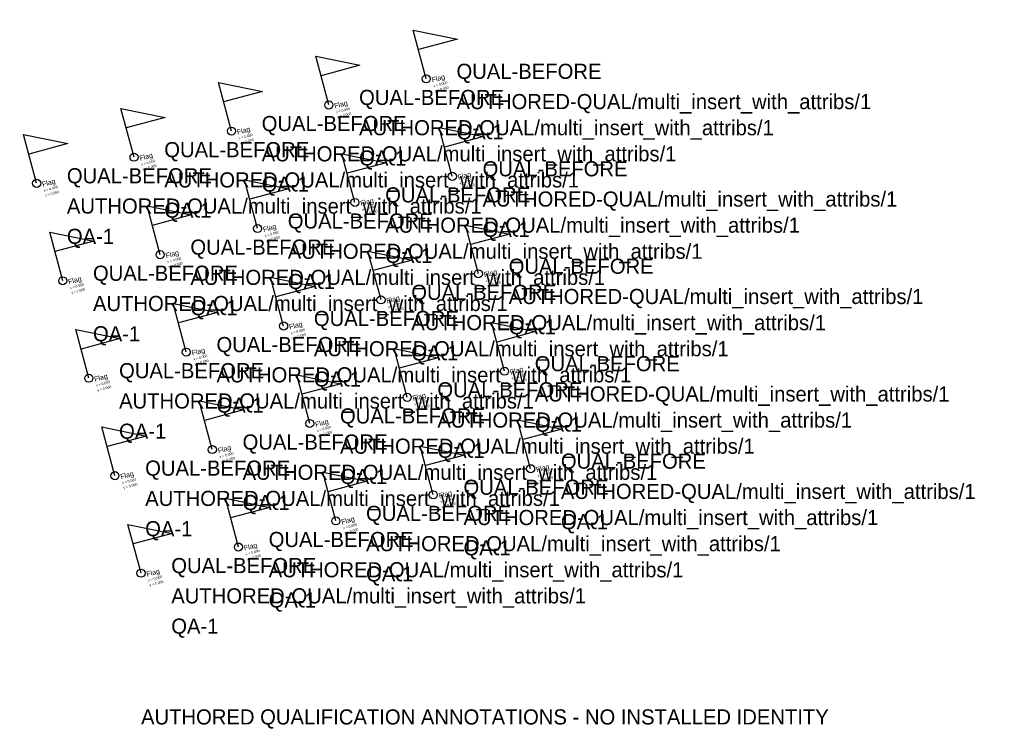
# Model space of a CAD drawing. Header units: metres. Extents: x -12 to 85.6, y -15.4 to 54.9.
import ezdxf

# ---------------------------------------------------------------- set-up
doc = ezdxf.new("R2010")
doc.units = ezdxf.units.M
doc.layers.add('FLAGS', color=7, linetype='Continuous')
doc.layers.add('ICT_QUAL_TEST_ONLY', color=7, linetype='Continuous')

# ---------------------------------------------------------------- blocks, each defined once
blk = doc.blocks.new('FLAG')
blk.add_lwpolyline([(0, 0), (0, 5), (4, 3), (0, 3)])
at = {"color": 1}
blk.add_circle((0, 0), 0.4, dxfattribs=at)
at = {"color": 3}
blk.add_attdef('NAME', (0.5, -0.5), '', height=0.5, dxfattribs=at)
at = {"color": 4}
for tag, p in [('XPOS', (0.5, -1)), ('YPOS', (0.5, -1.5))]:
    blk.add_attdef(tag, p, '', height=0.25, dxfattribs=at)

msp = doc.modelspace()

# ---------------------------------------------------------------- block references
at = {"layer": 'FLAGS'}
ref = msp.add_blockref('FLAG', (0, 0), dxfattribs=dict(at, rotation=15, row_count=5, column_count=5, row_spacing=10, column_spacing=10))
ref.add_attrib('NAME', 'Flag', (0.612, -0.354), dxfattribs={"layer": '0', "color": 3, "height": 0.5, "rotation": 15})
ref.add_attrib('XPOS', 'x = 0.000', (0.742, -0.837), dxfattribs={"layer": '0', "color": 4, "height": 0.25, "rotation": 15})
ref.add_attrib('YPOS', 'y = 0.000', (0.871, -1.319), dxfattribs={"layer": '0', "color": 4, "height": 0.25, "rotation": 15})
ref.add_attrib('MANUFACTURER', 'QUAL-BEFORE', (3, 0), dxfattribs={"layer": 'ICT_QUAL_TEST_ONLY', "height": 1.5})
ref.add_attrib('ICT_ID', 'AUTHORED-QUAL/multi_insert_with_attribs/1', (3, -3), dxfattribs={"layer": 'ICT_QUAL_TEST_ONLY', "height": 1.5})
ref.add_attrib('TAG', 'QA-1', (3, -6), dxfattribs={"layer": 'ICT_QUAL_TEST_ONLY', "height": 1.5})

# ---------------------------------------------------------------- texts
at = {"layer": 'ICT_QUAL_TEST_ONLY'}
msp.add_text('AUTHORED QUALIFICATION ANNOTATIONS - NO INSTALLED IDENTITY', height=1.5, dxfattribs=at).set_placement((0, -15))

doc.saveas('drawing.dxf')
